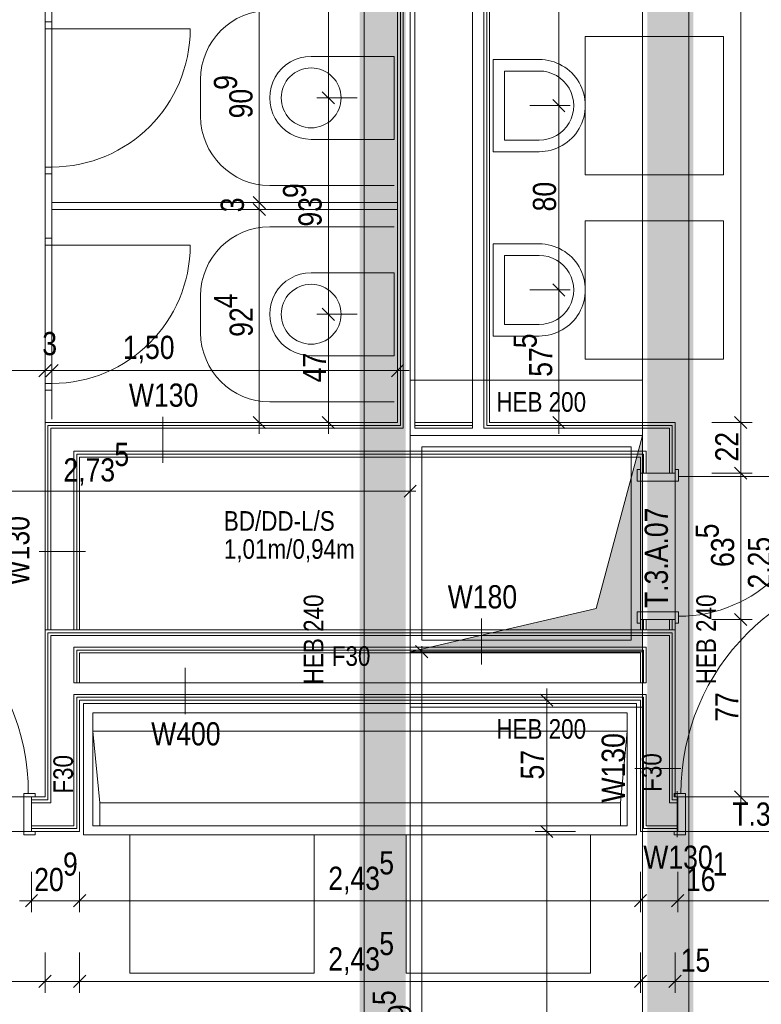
# Model space of a CAD drawing. Extents: x -620 to 3480, y 62 to 1112.
# Tile 64 of 76: x -408 to -343, y 628 to 713. Entities that reach past the tile are written whole.
import ezdxf
from ezdxf.lldxf.tags import DXFTag

# ---------------------------------------------------------------- set-up
doc = ezdxf.new("R2010")
doc.units = 0
doc.layers.get('0').update_dxf_attribs({"lineweight": 13})
for name, color, linetype, lineweight, true_color in [('00 -Bauelemente -Dämmung innen', 7, 'Continuous', 9, 0xff7fe6), ('00 -Bauelemente -Gipskarton', 7, 'Continuous', 9, 0xff7fe6), ('30 -34 Innenwände- 2 nichttragend', 7, 'Continuous', 18, 0xff7fe6), ('30 -34 Innenwände- 4 Türen_Fenster', 7, 'Continuous', 15, 0x9955ff), ('30 -35 Decken- 11 Durchbruch', 5, 'Continuous', 15, 0x0000ff), ('40 -41 Abwasser_Wasser_Gas- 1 Abwasser + sanitäre Anlagen', 7, 'Continuous', 9, 0xff6633), ('60 -61 Ausstattung -1 Möbel -verdeckt', 9, 'fein_strichliert-A06GA2HV8I', 13, 0x808080), ('70 -72 Beschriftung- 1 Beschriftung allgemein', 7, 'Continuous', 9, 0xff6633), ('70 -76 Bemaßung- 2 Allgemein', 7, 'Continuous', 5, 0x6666cc), ('iwb_Schraffur_Unterzug', 7, 'Continuous', 5, 0xffffcc)]:
    doc.layers.add(name, color=color, linetype=linetype, lineweight=lineweight, true_color=true_color)
for name, color, linetype, lineweight in [('30 -35 Decken- 1 Konstruktion-Träger- Stahl Hohlprofil', 7, 'grob-A06GA2HT8I', 9), ('70 -75 Raumstempel- 3 Wandstempel', 7, 'Continuous', 50), ('Keine', 7, 'Continuous', 9)]:
    doc.layers.add(name, color=color, linetype=linetype, lineweight=lineweight)
doc.styles.get("Standard").update_dxf_attribs({"font": 'ARIALN.TTF'})
tags = doc.linetypes.add('fein_strichliert-A06GA2HV8I', pattern=[4, 1, -2, 1]).pattern_tags.tags
tags[8:9] = [DXFTag(74, 4), DXFTag(75, 0), DXFTag(340, '0'), DXFTag(46, 0.0), DXFTag(50, 0.0), DXFTag(44, 0.0), DXFTag(45, 0.0)]
tags[6:7] = [DXFTag(74, 4), DXFTag(75, 0), DXFTag(340, '0'), DXFTag(46, 0.0), DXFTag(50, 0.0), DXFTag(44, 0.0), DXFTag(45, 0.0)]
tags[4:5] = [DXFTag(74, 4), DXFTag(75, 0), DXFTag(340, '0'), DXFTag(46, 0.0), DXFTag(50, 0.0), DXFTag(44, 0.0), DXFTag(45, 0.0)]
tags = doc.linetypes.add('grob-A06GA2HT8I', pattern=[14, 3, -8, 3]).pattern_tags.tags
tags[8:9] = [DXFTag(74, 4), DXFTag(75, 0), DXFTag(340, '0'), DXFTag(46, 0.0), DXFTag(50, 0.0), DXFTag(44, 0.0), DXFTag(45, 0.0)]
tags[6:7] = [DXFTag(74, 4), DXFTag(75, 0), DXFTag(340, '0'), DXFTag(46, 0.0), DXFTag(50, 0.0), DXFTag(44, 0.0), DXFTag(45, 0.0)]
tags[4:5] = [DXFTag(74, 4), DXFTag(75, 0), DXFTag(340, '0'), DXFTag(46, 0.0), DXFTag(50, 0.0), DXFTag(44, 0.0), DXFTag(45, 0.0)]

# ---------------------------------------------------------------- blocks, each defined once
blk = doc.blocks.new('Referenz-A06GA2HW8I')
at = {"layer": '00 -Bauelemente -Dämmung innen', "color": 0, "linetype": 'Continuous', "lineweight": -2, "ltscale": 0.13}
for p, q in [((-374.585, 772.68), (-374.585, 678.03)), ((-373.585, 772.18), (-373.585, 678.28)), ((-368.585, 678.28), (-368.585, 768.18)), ((-367.585, 677.78), (-367.585, 767.18)), ((-405.185, 677.78), (-374.585, 677.78)), ((-405.185, 677.78), (-405.185, 660.28)), ((-374.585, 678.03), (-374.585, 677.78)), ((-373.585, 678.28), (-373.585, 677.78)), ((-373.585, 677.78), (-368.585, 677.78)), ((-368.585, 677.78), (-368.585, 678.28)), ((-367.585, 677.78), (-351.485, 677.78)), ((-351.485, 677.78), (-351.485, 673.88)), ((-403.185, 675.78), (-353.485, 675.78)), ((-403.185, 675.78), (-403.185, 660.28)), ((-353.485, 675.78), (-353.485, 673.88)), ((-353.485, 661.18), (-353.485, 660.28)), ((-351.485, 661.18), (-351.485, 660.28)), ((-405.185, 659.78), (-351.485, 659.78)), ((-405.185, 659.78), (-405.185, 645.28)), ((-351.485, 659.78), (-351.485, 645.28)), ((-403.185, 658.78), (-403.185, 655.68)), ((-403.185, 658.78), (-353.485, 658.78)), ((-353.485, 658.78), (-353.485, 655.68)), ((-403.185, 655.68), (-402.685, 655.68)), ((-402.685, 655.68), (-353.985, 655.68)), ((-353.985, 655.68), (-353.485, 655.68)), ((-403.185, 654.68), (-353.485, 654.68)), ((-403.185, 654.68), (-403.185, 643.28)), ((-353.485, 654.68), (-353.485, 643.28)), ((-406.86, 645.28), (-405.185, 645.28)), ((-351.485, 645.28), (-350.76, 645.28)), ((-406.86, 643.28), (-403.185, 643.28)), ((-353.485, 643.28), (-350.76, 643.28))]:
    blk.add_line(p, q, dxfattribs=at)
at = {"layer": '00 -Bauelemente -Gipskarton', "color": 0, "linetype": 'Continuous', "lineweight": -2, "ltscale": 0.13}
for p, q in [((-374.585, 772.68), (-374.585, 678.03)), ((-375.085, 772.18), (-375.085, 678.28)), ((-374.835, 772.43), (-374.835, 678.28)), ((-367.585, 677.78), (-367.585, 767.18)), ((-367.335, 678.03), (-367.335, 766.93)), ((-367.085, 678.28), (-367.085, 766.68)), ((-405.685, 678.28), (-405.685, 660.28)), ((-405.685, 678.28), (-375.085, 678.28)), ((-405.435, 678.03), (-374.835, 678.03)), ((-405.435, 678.03), (-405.435, 660.28)), ((-405.185, 677.78), (-405.185, 660.28)), ((-405.185, 677.78), (-374.585, 677.78)), ((-374.835, 678.28), (-374.835, 678.03)), ((-373.585, 678.28), (-368.585, 678.28)), ((-373.585, 678.03), (-368.585, 678.03)), ((-373.585, 677.78), (-368.585, 677.78)), ((-367.585, 677.78), (-351.485, 677.78)), ((-367.335, 678.03), (-351.235, 678.03)), ((-367.085, 678.28), (-350.985, 678.28)), ((-351.485, 677.78), (-351.485, 673.88)), ((-351.235, 678.03), (-351.235, 673.88)), ((-350.985, 678.28), (-350.985, 673.88)), ((-403.185, 675.78), (-403.185, 660.28)), ((-403.185, 675.78), (-353.485, 675.78)), ((-402.935, 675.53), (-402.935, 660.28)), ((-402.935, 675.53), (-353.735, 675.53)), ((-402.685, 675.28), (-353.985, 675.28)), ((-402.685, 675.28), (-402.685, 660.28)), ((-353.985, 675.28), (-353.985, 673.88)), ((-353.735, 675.53), (-353.735, 673.88)), ((-353.485, 675.78), (-353.485, 673.88)), ((-353.985, 661.18), (-353.985, 660.28)), ((-353.735, 661.18), (-353.735, 660.28)), ((-353.485, 661.18), (-353.485, 660.28)), ((-351.485, 661.18), (-351.485, 660.28)), ((-351.235, 661.18), (-351.235, 660.28)), ((-350.985, 661.18), (-350.985, 660.28)), ((-405.685, 660.28), (-350.985, 660.28)), ((-405.685, 660.28), (-405.685, 645.78)), ((-405.435, 660.03), (-351.235, 660.03)), ((-405.435, 660.03), (-405.435, 645.53)), ((-405.185, 659.78), (-405.185, 645.28)), ((-405.185, 659.78), (-351.485, 659.78)), ((-351.485, 659.78), (-351.485, 645.28)), ((-351.235, 660.03), (-351.235, 645.53)), ((-350.985, 660.28), (-350.985, 645.78)), ((-403.185, 658.78), (-353.485, 658.78)), ((-403.185, 658.78), (-403.185, 655.68)), ((-402.935, 658.53), (-402.935, 655.68)), ((-402.935, 658.53), (-353.735, 658.53)), ((-402.685, 658.28), (-402.685, 655.68)), ((-402.685, 658.28), (-353.985, 658.28)), ((-353.985, 658.28), (-353.985, 655.68)), ((-353.735, 658.53), (-353.735, 655.68)), ((-353.485, 658.78), (-353.485, 655.68)), ((-403.185, 654.68), (-353.485, 654.68)), ((-403.185, 654.68), (-403.185, 643.28)), ((-353.485, 654.68), (-353.485, 643.28)), ((-402.935, 654.43), (-402.935, 643.03)), ((-402.935, 654.43), (-353.735, 654.43)), ((-402.685, 654.18), (-402.685, 642.78)), ((-402.685, 654.18), (-353.985, 654.18)), ((-353.985, 654.18), (-353.985, 642.78)), ((-353.735, 654.43), (-353.735, 643.03)), ((-406.86, 645.78), (-405.685, 645.78)), ((-406.86, 645.53), (-405.435, 645.53)), ((-406.86, 645.28), (-405.185, 645.28)), ((-351.485, 645.28), (-350.76, 645.28)), ((-351.235, 645.53), (-350.76, 645.53)), ((-350.985, 645.78), (-350.76, 645.78)), ((-406.86, 643.28), (-403.185, 643.28)), ((-406.86, 643.03), (-402.935, 643.03)), ((-406.86, 642.78), (-402.685, 642.78)), ((-353.985, 642.78), (-350.76, 642.78)), ((-353.735, 643.03), (-350.76, 643.03)), ((-353.485, 643.28), (-350.76, 643.28))]:
    blk.add_line(p, q, dxfattribs=at)
at = {"layer": '30 -34 Innenwände- 2 nichttragend', "color": 0, "linetype": 'Continuous', "lineweight": -2, "ltscale": 0.13}
for p, q in [((-375.085, 772.18), (-375.085, 678.28)), ((-373.585, 772.18), (-373.585, 678.28)), ((-368.585, 678.28), (-368.585, 768.18)), ((-367.085, 678.28), (-367.085, 766.68)), ((-405.685, 718.63), (-405.685, 713.05)), ((-405.085, 715.54), (-405.085, 713.05)), ((-405.685, 713.05), (-405.085, 713.05)), ((-405.685, 713.05), (-405.085, 713.05)), ((-405.685, 699.85), (-405.685, 694.27)), ((-405.685, 699.85), (-405.085, 699.85)), ((-405.685, 699.85), (-405.085, 699.85)), ((-405.085, 699.85), (-405.085, 694.27)), ((-405.085, 697.36), (-375.085, 697.36)), ((-405.085, 696.76), (-375.085, 696.76)), ((-405.685, 694.27), (-405.085, 694.27)), ((-405.685, 694.27), (-405.085, 694.27)), ((-405.685, 681.07), (-405.085, 681.07)), ((-405.685, 681.07), (-405.085, 681.07)), ((-405.685, 681.07), (-405.685, 678.28)), ((-405.085, 681.07), (-405.085, 678.58)), ((-405.685, 678.28), (-405.685, 660.28)), ((-405.685, 678.28), (-375.085, 678.28)), ((-373.585, 678.28), (-368.585, 678.28)), ((-366.785, 678.28), (-350.985, 678.28)), ((-350.985, 678.28), (-350.985, 673.88)), ((-402.685, 675.28), (-402.685, 660.28)), ((-402.685, 675.28), (-353.985, 675.28)), ((-353.985, 675.28), (-353.985, 673.88)), ((-353.985, 673.88), (-353.985, 674.2)), ((-350.985, 673.88), (-350.985, 674.2)), ((-353.985, 661.18), (-353.985, 660.86)), ((-353.985, 661.18), (-353.985, 660.28)), ((-350.985, 661.18), (-350.985, 660.28)), ((-350.985, 661.18), (-350.985, 660.86)), ((-405.685, 660.28), (-405.685, 645.78)), ((-405.685, 660.28), (-350.985, 660.28)), ((-350.985, 660.28), (-350.985, 645.78)), ((-402.685, 658.28), (-402.685, 655.68)), ((-402.685, 658.28), (-353.985, 658.28)), ((-353.985, 658.28), (-353.985, 655.68)), ((-402.685, 655.68), (-353.985, 655.68)), ((-402.685, 654.18), (-402.685, 642.78)), ((-402.685, 654.18), (-353.985, 654.18)), ((-353.985, 654.18), (-353.985, 642.78)), ((-406.86, 645.78), (-406.54, 645.78)), ((-406.86, 645.78), (-405.685, 645.78)), ((-350.76, 645.78), (-351.08, 645.78)), ((-350.985, 645.78), (-350.76, 645.78)), ((-406.86, 642.78), (-402.685, 642.78)), ((-406.86, 642.78), (-406.54, 642.78)), ((-353.985, 642.78), (-350.76, 642.78)), ((-350.76, 642.78), (-351.08, 642.78))]:
    blk.add_line(p, q, dxfattribs=at)
at = {"layer": '30 -34 Innenwände- 4 Türen_Fenster', "color": 0, "lineweight": -2}
for p, q in [((-405.685, 712.45), (-405.685, 713.05)), ((-405.685, 713.05), (-405.085, 713.05)), ((-405.085, 713.05), (-405.085, 712.45)), ((-405.085, 712.45), (-405.685, 712.45)), ((-405.685, 699.85), (-405.685, 700.45)), ((-405.685, 700.45), (-405.085, 700.45)), ((-405.085, 699.85), (-405.685, 699.85)), ((-405.085, 700.45), (-405.085, 699.85)), ((-405.685, 693.67), (-405.685, 694.27)), ((-405.685, 694.27), (-405.085, 694.27)), ((-405.085, 694.27), (-405.085, 693.67)), ((-405.085, 693.67), (-405.685, 693.67)), ((-405.685, 681.07), (-405.685, 681.67)), ((-405.685, 681.67), (-405.085, 681.67)), ((-405.085, 681.07), (-405.685, 681.07)), ((-405.085, 681.67), (-405.085, 681.07))]:
    blk.add_line(p, q, dxfattribs=at)
at = {"layer": '30 -34 Innenwände- 4 Türen_Fenster', "color": 0, "linetype": 'Continuous', "lineweight": -2, "ltscale": 0.13}
for p, q in [((-405.685, 712.45), (-405.085, 712.45)), ((-405.685, 700.45), (-405.685, 712.45)), ((-405.685, 712.45), (-405.685, 700.45)), ((-405.085, 712.45), (-405.085, 700.45)), ((-405.085, 712.45), (-405.085, 700.45)), ((-405.085, 700.45), (-405.685, 700.45)), ((-405.685, 693.67), (-405.085, 693.67)), ((-405.685, 681.67), (-405.685, 693.67)), ((-405.685, 693.67), (-405.685, 681.67)), ((-405.085, 693.67), (-405.085, 681.67)), ((-405.085, 693.67), (-405.085, 681.67)), ((-405.085, 681.67), (-405.685, 681.67)), ((-353.985, 674.2), (-354.285, 674.2)), ((-354.285, 674.2), (-354.285, 673.2)), ((-353.985, 673.88), (-353.985, 674.2)), ((-350.685, 674.2), (-350.985, 674.2)), ((-350.985, 674.2), (-350.985, 673.88)), ((-350.685, 673.6), (-350.685, 674.2)), ((-350.985, 673.88), (-353.985, 673.88)), ((-350.685, 673.2), (-350.685, 673.6)), ((-354.285, 673.2), (-350.685, 673.2)), ((-354.285, 660.86), (-354.285, 661.86)), ((-354.285, 661.86), (-350.685, 661.86)), ((-350.685, 661.86), (-350.685, 661.46)), ((-350.685, 661.46), (-350.685, 660.86)), ((-353.985, 660.86), (-354.285, 660.86)), ((-350.985, 661.18), (-353.985, 661.18)), ((-353.985, 661.18), (-353.985, 660.86)), ((-350.985, 660.86), (-350.985, 661.18)), ((-350.685, 660.86), (-350.985, 660.86)), ((-407.54, 642.48), (-407.54, 646.08)), ((-407.54, 646.08), (-407.14, 646.08)), ((-407.14, 646.08), (-406.54, 646.08)), ((-406.54, 646.08), (-406.54, 645.78)), ((-350.48, 646.08), (-351.08, 646.08)), ((-351.08, 646.08), (-351.08, 645.78)), ((-350.08, 646.08), (-350.48, 646.08)), ((-350.08, 642.48), (-350.08, 646.08)), ((-406.54, 645.78), (-406.86, 645.78)), ((-406.86, 645.78), (-406.86, 642.78)), ((-351.08, 645.78), (-350.76, 645.78)), ((-350.76, 645.78), (-350.76, 642.78)), ((-406.86, 642.78), (-406.54, 642.78)), ((-406.54, 642.78), (-406.54, 642.48)), ((-351.08, 642.78), (-351.08, 642.48)), ((-350.76, 642.78), (-351.08, 642.78)), ((-406.54, 642.48), (-407.54, 642.48)), ((-351.08, 642.48), (-350.08, 642.48))]:
    blk.add_line(p, q, dxfattribs=at)
at = {"layer": '30 -34 Innenwände- 4 Türen_Fenster', "color": 0, "linetype": 'grob-A06GA2HT8I', "lineweight": -2, "ltscale": 0.13}
for p, q in [((-405.085, 712.45), (-393.085, 712.45)), ((-405.085, 693.67), (-393.085, 693.67)), ((-353.985, 673.88), (-353.985, 661.18)), ((-350.985, 673.88), (-350.985, 661.18)), ((-350.685, 673.6), (-338.545, 673.6)), ((-427.06, 645.78), (-406.86, 645.78)), ((-350.76, 645.78), (-330.56, 645.78)), ((-427.06, 642.78), (-406.86, 642.78)), ((-350.76, 642.78), (-330.56, 642.78))]:
    blk.add_line(p, q, dxfattribs=at)
for centre, major_axis in [((-405.085, 712.45), (0, -12)), ((-405.085, 693.67), (0, -12)), ((-350.685, 673.6), (0, -12.14)), ((-426.78, 646.08), (19.64, 0)), ((-330.84, 646.08), (0, 19.64)), ((-329.485, 611.88), (0, 18))]:
    blk.add_ellipse(centre, major_axis=major_axis, ratio=1, start_param=0, end_param=1.570796, dxfattribs=at)
at = {"layer": '30 -35 Decken- 1 Konstruktion-Träger- Stahl Hohlprofil', "color": 0, "linetype": 'grob-A06GA2HT8I', "lineweight": -2, "ltscale": 0.13}
for p, q in [((-377.984, 609.48), (-377.984, 768.48)), ((-373.984, 768.48), (-373.984, 609.48)), ((-353.804, 609.48), (-353.804, 768.48)), ((-349.804, 768.48), (-349.804, 609.48)), ((-373.985, 681.96), (-353.804, 681.96)), ((-373.985, 677.16), (-373.985, 681.96)), ((-353.804, 681.96), (-353.804, 677.16)), ((-353.804, 677.16), (-373.985, 677.16)), ((-373.985, 658.38), (-353.804, 658.38)), ((-373.985, 653.58), (-373.985, 658.38)), ((-353.804, 658.38), (-353.804, 653.58)), ((-353.804, 653.58), (-373.985, 653.58))]:
    blk.add_line(p, q, dxfattribs=at)
at = {"layer": '30 -35 Decken- 11 Durchbruch', "color": 0, "linetype": 'Continuous', "lineweight": -2, "ltscale": 0.13}
for p, q in [((-373.985, 658.38), (-373.985, 677.16)), ((-373.985, 677.16), (-353.805, 677.16)), ((-353.805, 677.16), (-357.841, 662.136)), ((-353.805, 677.16), (-357.841, 662.136)), ((-353.805, 658.38), (-353.805, 677.16)), ((-357.841, 662.136), (-373.985, 658.38)), ((-357.841, 662.136), (-373.985, 658.38)), ((-373.985, 658.38), (-353.805, 658.38))]:
    blk.add_line(p, q, dxfattribs=at)
at = {"layer": '30 -35 Decken- 11 Durchbruch', "color": 0, "linetype": 'grob-A06GA2HT8I', "lineweight": -2, "ltscale": 0.13}
for p, q in [((-372.985, 676.18), (-354.805, 676.18)), ((-372.985, 659.38), (-372.985, 676.18)), ((-354.805, 676.18), (-354.805, 659.38)), ((-354.805, 659.38), (-372.985, 659.38))]:
    blk.add_line(p, q, dxfattribs=at)
at = {"layer": '30 -35 Decken- 11 Durchbruch', "color": 0, "lineweight": -2}
for points in [[(-353.805, 658.38), (-357.841, 662.136), (-353.805, 677.16)], [(-357.841, 658.38), (-373.985, 658.38), (-357.841, 662.136)], [(-357.841, 658.38), (-357.841, 662.136), (-353.805, 658.38)]]:
    blk.add_solid(points, dxfattribs=at)
at = {"layer": '40 -41 Abwasser_Wasser_Gas- 1 Abwasser + sanitäre Anlagen', "color": 0, "linetype": 'Continuous', "lineweight": -2, "ltscale": 0.13}
for p, q in [((-382.585, 710.05), (-375.385, 710.05)), ((-375.385, 710.05), (-375.385, 702.85)), ((-362.785, 709.78), (-366.785, 709.78)), ((-366.785, 709.78), (-366.785, 701.78)), ((-384.423, 708.289), (-384.234, 708.46)), ((-384.234, 708.46), (-384.029, 708.612)), ((-384.029, 708.612), (-383.81, 708.743)), ((-383.81, 708.743), (-383.58, 708.852)), ((-383.58, 708.852), (-383.339, 708.938)), ((-383.339, 708.938), (-383.092, 709)), ((-383.092, 709), (-382.84, 709.038)), ((-382.84, 709.038), (-382.585, 709.05)), ((-382.585, 709.05), (-382.33, 709.038)), ((-382.33, 709.038), (-382.078, 709)), ((-382.078, 709), (-381.83, 708.938)), ((-381.83, 708.938), (-381.59, 708.852)), ((-381.59, 708.852), (-381.359, 708.743)), ((-381.359, 708.743), (-381.14, 708.612)), ((-381.14, 708.612), (-380.935, 708.46)), ((-380.935, 708.46), (-380.746, 708.289)), ((-362.785, 708.78), (-365.785, 708.78)), ((-365.785, 708.78), (-365.785, 702.78)), ((-384.987, 707.445), (-384.878, 707.676)), ((-384.878, 707.676), (-384.747, 707.895)), ((-384.747, 707.895), (-384.595, 708.1)), ((-384.595, 708.1), (-384.423, 708.289)), ((-380.746, 708.289), (-380.575, 708.1)), ((-380.575, 708.1), (-380.423, 707.895)), ((-380.423, 707.895), (-380.292, 707.676)), ((-380.292, 707.676), (-380.183, 707.445)), ((-385.185, 706.45), (-385.172, 706.705)), ((-385.172, 706.705), (-385.135, 706.957)), ((-385.135, 706.957), (-385.073, 707.205)), ((-385.073, 707.205), (-384.987, 707.445)), ((-380.183, 707.445), (-380.097, 707.205)), ((-380.097, 707.205), (-380.035, 706.957)), ((-380.035, 706.957), (-379.997, 706.705)), ((-379.997, 706.705), (-379.985, 706.45)), ((-385.172, 706.195), (-385.185, 706.45)), ((-385.135, 705.943), (-385.172, 706.195)), ((-385.073, 705.695), (-385.135, 705.943)), ((-380.035, 705.943), (-380.097, 705.695)), ((-379.997, 706.195), (-380.035, 705.943)), ((-379.985, 706.45), (-379.997, 706.195)), ((-384.987, 705.455), (-385.073, 705.695)), ((-384.878, 705.225), (-384.987, 705.455)), ((-384.747, 705.006), (-384.878, 705.225)), ((-384.595, 704.801), (-384.747, 705.006)), ((-380.423, 705.006), (-380.575, 704.801)), ((-380.292, 705.225), (-380.423, 705.006)), ((-380.183, 705.455), (-380.292, 705.225)), ((-380.097, 705.695), (-380.183, 705.455)), ((-384.423, 704.612), (-384.595, 704.801)), ((-384.234, 704.44), (-384.423, 704.612)), ((-384.029, 704.288), (-384.234, 704.44)), ((-383.81, 704.157), (-384.029, 704.288)), ((-383.58, 704.048), (-383.81, 704.157)), ((-381.359, 704.157), (-381.59, 704.048)), ((-381.14, 704.288), (-381.359, 704.157)), ((-380.935, 704.44), (-381.14, 704.288)), ((-380.746, 704.612), (-380.935, 704.44)), ((-380.575, 704.801), (-380.746, 704.612)), ((-383.339, 703.962), (-383.58, 704.048)), ((-383.092, 703.9), (-383.339, 703.962)), ((-382.84, 703.863), (-383.092, 703.9)), ((-382.585, 703.85), (-382.84, 703.863)), ((-382.33, 703.863), (-382.585, 703.85)), ((-382.078, 703.9), (-382.33, 703.863)), ((-381.83, 703.962), (-382.078, 703.9)), ((-381.59, 704.048), (-381.83, 703.962)), ((-375.385, 702.85), (-382.585, 702.85)), ((-365.785, 702.78), (-362.785, 702.78)), ((-366.785, 701.78), (-362.785, 701.78)), ((-362.785, 693.78), (-366.785, 693.78)), ((-366.785, 693.78), (-366.785, 685.78)), ((-362.785, 692.78), (-365.785, 692.78)), ((-365.785, 692.78), (-365.785, 686.78)), ((-375.385, 691.27), (-382.585, 691.27)), ((-375.385, 684.07), (-375.385, 691.27)), ((-384.423, 689.509), (-384.234, 689.68)), ((-384.234, 689.68), (-384.029, 689.832)), ((-384.029, 689.832), (-383.81, 689.963)), ((-383.81, 689.963), (-383.58, 690.072)), ((-383.58, 690.072), (-383.339, 690.158)), ((-383.339, 690.158), (-383.092, 690.22)), ((-383.092, 690.22), (-382.84, 690.258)), ((-382.84, 690.258), (-382.585, 690.27)), ((-382.585, 690.27), (-382.33, 690.258)), ((-382.33, 690.258), (-382.078, 690.22)), ((-382.078, 690.22), (-381.83, 690.158)), ((-381.83, 690.158), (-381.59, 690.072)), ((-381.59, 690.072), (-381.359, 689.963)), ((-381.359, 689.963), (-381.14, 689.832)), ((-381.14, 689.832), (-380.935, 689.68)), ((-380.935, 689.68), (-380.746, 689.509)), ((-384.987, 688.665), (-384.878, 688.896)), ((-384.878, 688.896), (-384.747, 689.115)), ((-384.747, 689.115), (-384.595, 689.32)), ((-384.595, 689.32), (-384.423, 689.509)), ((-380.746, 689.509), (-380.575, 689.32)), ((-380.575, 689.32), (-380.423, 689.115)), ((-380.423, 689.115), (-380.292, 688.896)), ((-380.292, 688.896), (-380.183, 688.665)), ((-385.185, 687.67), (-385.172, 687.925)), ((-385.172, 687.925), (-385.135, 688.177)), ((-385.135, 688.177), (-385.073, 688.425)), ((-385.073, 688.425), (-384.987, 688.665)), ((-380.183, 688.665), (-380.097, 688.425)), ((-380.097, 688.425), (-380.035, 688.177)), ((-380.035, 688.177), (-379.997, 687.925)), ((-379.997, 687.925), (-379.985, 687.67)), ((-385.172, 687.415), (-385.185, 687.67)), ((-385.135, 687.163), (-385.172, 687.415)), ((-385.073, 686.915), (-385.135, 687.163)), ((-380.035, 687.163), (-380.097, 686.915)), ((-379.997, 687.415), (-380.035, 687.163)), ((-379.985, 687.67), (-379.997, 687.415)), ((-384.987, 686.675), (-385.073, 686.915)), ((-384.878, 686.445), (-384.987, 686.675)), ((-384.747, 686.226), (-384.878, 686.445)), ((-384.595, 686.021), (-384.747, 686.226)), ((-380.423, 686.226), (-380.575, 686.021)), ((-380.292, 686.445), (-380.423, 686.226)), ((-380.183, 686.675), (-380.292, 686.445)), ((-380.097, 686.915), (-380.183, 686.675)), ((-365.785, 686.78), (-362.785, 686.78)), ((-384.423, 685.832), (-384.595, 686.021)), ((-384.234, 685.66), (-384.423, 685.832)), ((-384.029, 685.508), (-384.234, 685.66)), ((-383.81, 685.377), (-384.029, 685.508)), ((-383.58, 685.268), (-383.81, 685.377)), ((-381.359, 685.377), (-381.59, 685.268)), ((-381.14, 685.508), (-381.359, 685.377)), ((-380.935, 685.66), (-381.14, 685.508)), ((-380.746, 685.832), (-380.935, 685.66)), ((-380.575, 686.021), (-380.746, 685.832)), ((-366.785, 685.78), (-362.785, 685.78)), ((-383.339, 685.182), (-383.58, 685.268)), ((-383.092, 685.12), (-383.339, 685.182)), ((-382.84, 685.083), (-383.092, 685.12)), ((-382.585, 685.07), (-382.84, 685.083)), ((-382.33, 685.083), (-382.585, 685.07)), ((-382.078, 685.12), (-382.33, 685.083)), ((-381.83, 685.182), (-382.078, 685.12)), ((-381.59, 685.268), (-381.83, 685.182)), ((-382.585, 684.07), (-375.385, 684.07)), ((-402.335, 642.48), (-402.335, 653.88)), ((-402.335, 653.88), (-354.335, 653.88)), ((-354.335, 653.88), (-354.335, 642.48)), ((-401.535, 643.28), (-401.535, 653.08)), ((-401.535, 653.08), (-355.135, 653.08)), ((-355.135, 653.08), (-355.135, 643.28)), ((-355.135, 651.48), (-401.535, 651.48)), ((-355.735, 645.28), (-400.935, 645.28)), ((-355.135, 643.28), (-401.535, 643.28)), ((-354.335, 642.48), (-402.335, 642.48))]:
    blk.add_line(p, q, dxfattribs=at)
for centre, major_axis in [((-382.585, 706.45), (0, 3.6)), ((-362.785, 705.78), (0, -4)), ((-362.785, 705.78), (0, -3)), ((-362.785, 689.78), (0, -4)), ((-362.785, 689.78), (0, -3)), ((-382.585, 687.67), (0, 3.6))]:
    blk.add_ellipse(centre, major_axis=major_axis, ratio=1, start_param=0, end_param=3.141593, dxfattribs=at)
at = {"layer": '60 -61 Ausstattung -1 Möbel -verdeckt', "color": 0, "linetype": 'fein_strichliert-A06GA2HV8I', "lineweight": -2, "ltscale": 0.13}
for p, q in [((-358.785, 699.78), (-358.785, 711.78)), ((-358.785, 711.78), (-346.785, 711.78)), ((-346.785, 711.78), (-346.785, 699.78)), ((-392.185, 708.05), (-392.185, 704.85)), ((-346.785, 699.78), (-358.785, 699.78)), ((-386.185, 698.85), (-375.385, 698.85)), ((-358.785, 683.78), (-358.785, 695.78)), ((-358.785, 695.78), (-346.785, 695.78)), ((-346.785, 695.78), (-346.785, 683.78)), ((-386.185, 695.27), (-375.385, 695.27)), ((-392.185, 686.07), (-392.185, 689.27)), ((-346.785, 683.78), (-358.785, 683.78)), ((-375.385, 680.07), (-386.185, 680.07)), ((-398.335, 630.48), (-398.335, 642.48)), ((-398.335, 642.48), (-382.335, 642.48)), ((-382.335, 642.48), (-382.335, 630.48)), ((-374.335, 630.48), (-374.335, 642.48)), ((-374.335, 642.48), (-358.335, 642.48)), ((-358.335, 642.48), (-358.335, 630.48)), ((-382.335, 630.48), (-398.335, 630.48)), ((-358.335, 630.48), (-374.335, 630.48))]:
    blk.add_line(p, q, dxfattribs=at)
for centre, major_axis in [((-386.185, 708.05), (0, 6)), ((-386.185, 704.85), (-6, 0)), ((-386.185, 689.27), (0, 6)), ((-386.185, 686.07), (-6, 0))]:
    blk.add_ellipse(centre, major_axis=major_axis, ratio=1, start_param=0, end_param=1.570796, dxfattribs=at)
at = {"layer": '70 -72 Beschriftung- 1 Beschriftung allgemein', "color": 0, "linetype": 'Continuous', "lineweight": -2, "ltscale": 0.13}
for p, q in [((-401.535, 651.48), (-400.935, 645.28)), ((-355.135, 651.48), (-355.735, 645.28)), ((-400.935, 645.28), (-400.935, 643.28)), ((-355.735, 645.28), (-355.735, 643.28))]:
    blk.add_line(p, q, dxfattribs=at)
at = {"layer": '70 -75 Raumstempel- 3 Wandstempel', "color": 0, "linetype": 'Continuous', "lineweight": -2, "ltscale": 0.13}
for p, q in [((-395.465, 678.78), (-395.465, 674.78)), ((-406.185, 667.077), (-402.185, 667.077)), ((-367.785, 661.28), (-367.785, 657.28)), ((-393.533, 652.98), (-393.533, 656.98)), ((-354.485, 648.238), (-350.485, 648.238)), ((-350.805, 642.28), (-350.805, 646.28))]:
    blk.add_line(p, q, dxfattribs=at)
at = {"layer": '70 -76 Bemaßung- 2 Allgemein', "color": 0, "linetype": 'Continuous', "lineweight": -2, "ltscale": 0.13}
for p, q in [((-345.285, 679.341), (-345.285, 765.62)), ((-361.085, 706.841), (-361.085, 735.32)), ((-381.085, 707.511), (-381.085, 724.17)), ((-387.085, 698.421), (-387.085, 714.48)), ((-380.554, 705.92), (-381.615, 706.981)), ((-381.615, 706.981), (-380.554, 705.92)), ((-381.085, 705.45), (-381.085, 707.511)), ((-381.085, 707.45), (-381.085, 705.39)), ((-361.085, 704.78), (-361.085, 706.841)), ((-361.085, 706.78), (-361.085, 704.72)), ((-378.585, 706.45), (-382.085, 706.45)), ((-378.585, 706.45), (-382.085, 706.45)), ((-360.554, 705.25), (-361.615, 706.311)), ((-361.615, 706.311), (-360.554, 705.25)), ((-381.085, 688.731), (-381.085, 705.39)), ((-363.585, 705.78), (-360.085, 705.78)), ((-363.585, 705.78), (-360.085, 705.78)), ((-361.085, 690.841), (-361.085, 704.72)), ((-387.085, 698.421), (-387.085, 699.481)), ((-387.085, 696.36), (-387.085, 698.421)), ((-387.085, 696.36), (-387.085, 698.421)), ((-384.585, 697.36), (-388.085, 697.36)), ((-384.585, 697.36), (-388.085, 697.36)), ((-386.554, 696.83), (-387.615, 697.891)), ((-386.554, 696.83), (-387.615, 697.891)), ((-387.615, 697.291), (-386.554, 696.23)), ((-387.615, 697.291), (-386.554, 696.23)), ((-387.085, 697.76), (-387.085, 695.7)), ((-387.085, 697.76), (-387.085, 695.7)), ((-387.085, 696.76), (-387.085, 697.36)), ((-384.585, 696.76), (-388.085, 696.76)), ((-384.585, 696.76), (-388.085, 696.76)), ((-387.085, 695.7), (-387.085, 694.639)), ((-387.085, 679.341), (-387.085, 695.7)), ((-361.085, 688.78), (-361.085, 690.841)), ((-361.085, 690.78), (-361.085, 688.72)), ((-363.585, 689.78), (-360.085, 689.78)), ((-363.585, 689.78), (-360.085, 689.78)), ((-360.554, 689.25), (-361.615, 690.311)), ((-361.615, 690.311), (-360.554, 689.25)), ((-381.085, 686.67), (-381.085, 688.731)), ((-361.085, 679.341), (-361.085, 688.72)), ((-380.554, 687.14), (-381.615, 688.201)), ((-381.615, 688.201), (-380.554, 687.14)), ((-381.085, 688.67), (-381.085, 686.61)), ((-378.585, 687.67), (-382.085, 687.67)), ((-378.585, 687.67), (-382.085, 687.67)), ((-381.085, 679.341), (-381.085, 686.61)), ((-405.685, 680.28), (-405.685, 683.78)), ((-405.685, 680.28), (-405.685, 683.78)), ((-405.085, 680.28), (-405.085, 683.78)), ((-405.085, 680.28), (-405.085, 683.78)), ((-375.085, 680.28), (-375.085, 683.78)), ((-406.745, 682.78), (-427.624, 682.78)), ((-406.745, 682.78), (-407.806, 682.78)), ((-404.685, 682.78), (-406.745, 682.78)), ((-404.685, 682.78), (-406.745, 682.78)), ((-405.154, 683.311), (-406.215, 682.25)), ((-405.154, 683.311), (-406.215, 682.25)), ((-406.085, 682.78), (-404.024, 682.78)), ((-406.085, 682.78), (-404.024, 682.78)), ((-405.085, 682.78), (-405.685, 682.78)), ((-405.615, 682.25), (-404.554, 683.311)), ((-405.615, 682.25), (-404.554, 683.311)), ((-404.024, 682.78), (-402.964, 682.78)), ((-376.145, 682.78), (-404.024, 682.78)), ((-374.085, 682.78), (-376.145, 682.78)), ((-374.554, 683.311), (-375.615, 682.25)), ((-387.085, 677.28), (-387.085, 679.341)), ((-381.085, 677.28), (-381.085, 679.341)), ((-361.085, 677.28), (-361.085, 679.341)), ((-345.285, 677.28), (-345.285, 679.341)), ((-386.554, 677.75), (-387.615, 678.811)), ((-380.554, 677.75), (-381.615, 678.811)), ((-360.554, 677.75), (-361.615, 678.811)), ((-344.754, 677.75), (-345.815, 678.811)), ((-345.815, 678.811), (-344.754, 677.75)), ((-345.285, 679.28), (-345.285, 677.22)), ((-384.585, 678.28), (-388.085, 678.28)), ((-378.585, 678.28), (-382.085, 678.28)), ((-363.585, 678.28), (-360.085, 678.28)), ((-347.785, 678.28), (-344.285, 678.28)), ((-347.785, 678.28), (-344.285, 678.28)), ((-345.285, 674.941), (-345.285, 677.22)), ((-373.985, 674.26), (-373.985, 671.321)), ((-344.754, 673.35), (-345.815, 674.411)), ((-345.815, 674.411), (-344.754, 673.35)), ((-345.285, 672.88), (-345.285, 674.941)), ((-345.285, 674.88), (-345.285, 672.82)), ((-347.785, 673.88), (-344.285, 673.88)), ((-347.785, 673.88), (-344.285, 673.88)), ((-373.454, 672.852), (-374.515, 671.79)), ((-345.285, 662.241), (-345.285, 672.82)), ((-375.045, 672.321), (-427.624, 672.321)), ((-373.485, 672.321), (-375.045, 672.321)), ((-345.285, 660.18), (-345.285, 662.241)), ((-344.754, 660.65), (-345.815, 661.711)), ((-345.815, 661.711), (-344.754, 660.65)), ((-345.285, 662.18), (-345.285, 660.12)), ((-347.785, 661.18), (-344.285, 661.18)), ((-347.785, 661.18), (-344.285, 661.18)), ((-345.285, 646.841), (-345.285, 660.12)), ((-373.515, 658.911), (-372.454, 657.85)), ((-372.984, 658.88), (-372.984, 657.32)), ((-370.985, 658.38), (-371.984, 658.38)), ((-372.984, 611.541), (-372.984, 657.32)), ((-362.665, 654.711), (-361.604, 653.65)), ((-362.135, 655.18), (-362.135, 653.12)), ((-359.635, 654.18), (-363.135, 654.18)), ((-362.135, 643.841), (-362.135, 653.12)), ((-344.754, 645.25), (-345.815, 646.311)), ((-345.285, 644.78), (-345.285, 646.841)), ((-347.785, 645.78), (-344.285, 645.78)), ((-362.135, 641.78), (-362.135, 643.841)), ((-362.135, 643.78), (-362.135, 641.72)), ((-359.635, 642.78), (-363.135, 642.78)), ((-359.635, 642.78), (-363.135, 642.78)), ((-361.604, 642.25), (-362.665, 643.311)), ((-362.665, 643.311), (-361.604, 642.25)), ((-362.135, 605.541), (-362.135, 641.72)), ((-406.86, 639.28), (-406.86, 635.78)), ((-406.86, 639.28), (-406.86, 635.78)), ((-402.685, 639.28), (-402.685, 635.78)), ((-402.685, 639.28), (-402.685, 635.78)), ((-353.985, 639.28), (-353.985, 635.78)), ((-353.985, 639.28), (-353.985, 635.78)), ((-350.76, 639.28), (-350.76, 635.78)), ((-350.76, 639.28), (-350.76, 635.78)), ((-405.86, 636.78), (-407.92, 636.78)), ((-407.86, 636.78), (-405.799, 636.78)), ((-406.329, 637.311), (-407.39, 636.25)), ((-407.39, 636.25), (-406.329, 637.311)), ((-403.745, 636.78), (-405.799, 636.78)), ((-401.685, 636.78), (-403.745, 636.78)), ((-403.685, 636.78), (-401.624, 636.78)), ((-402.154, 637.311), (-403.215, 636.25)), ((-403.215, 636.25), (-402.154, 637.311)), ((-355.045, 636.78), (-401.624, 636.78)), ((-355.045, 636.78), (-356.106, 636.78)), ((-352.985, 636.78), (-355.045, 636.78)), ((-352.985, 636.78), (-355.045, 636.78)), ((-353.454, 637.311), (-354.515, 636.25)), ((-353.454, 637.311), (-354.515, 636.25)), ((-350.76, 636.78), (-353.985, 636.78)), ((-351.76, 636.78), (-349.699, 636.78)), ((-351.76, 636.78), (-349.699, 636.78)), ((-351.29, 636.25), (-350.229, 637.311)), ((-351.29, 636.25), (-350.229, 637.311)), ((-349.699, 636.78), (-348.639, 636.78)), ((-331.62, 636.78), (-349.699, 636.78)), ((-405.685, 632.28), (-405.685, 628.78)), ((-405.685, 632.28), (-405.685, 628.78)), ((-402.685, 632.28), (-402.685, 628.78)), ((-402.685, 632.28), (-402.685, 628.78)), ((-353.985, 632.28), (-353.985, 628.78)), ((-353.985, 632.28), (-353.985, 628.78)), ((-350.985, 632.28), (-350.985, 628.78)), ((-350.985, 632.28), (-350.985, 628.78)), ((-406.745, 629.78), (-427.624, 629.78)), ((-406.745, 629.78), (-407.806, 629.78)), ((-404.685, 629.78), (-406.745, 629.78)), ((-404.685, 629.78), (-406.745, 629.78)), ((-405.154, 630.311), (-406.215, 629.25)), ((-405.154, 630.311), (-406.215, 629.25)), ((-402.685, 629.78), (-405.685, 629.78)), ((-403.685, 629.78), (-401.624, 629.78)), ((-403.685, 629.78), (-401.624, 629.78)), ((-403.215, 629.25), (-402.154, 630.311)), ((-403.215, 629.25), (-402.154, 630.311)), ((-401.624, 629.78), (-400.564, 629.78)), ((-355.045, 629.78), (-401.624, 629.78)), ((-355.045, 629.78), (-356.106, 629.78)), ((-352.985, 629.78), (-355.045, 629.78)), ((-352.985, 629.78), (-355.045, 629.78)), ((-353.454, 630.311), (-354.515, 629.25)), ((-353.454, 630.311), (-354.515, 629.25)), ((-350.985, 629.78), (-353.985, 629.78)), ((-351.985, 629.78), (-349.924, 629.78)), ((-351.985, 629.78), (-349.924, 629.78)), ((-351.515, 629.25), (-350.454, 630.311)), ((-351.515, 629.25), (-350.454, 630.311)), ((-349.924, 629.78), (-348.864, 629.78)), ((-329.045, 629.78), (-349.924, 629.78))]:
    blk.add_line(p, q, dxfattribs=at)
at = {"layer": '30 -35 Decken- 11 Durchbruch', "color": 0, "linetype": 'Continuous', "lineweight": -2, "ltscale": 0.13, "char_height": 1.7, "attachment_point": 1}
for s, insert in [('{\\fArial Narrow;BD/DD-L/S}', (-390.165, 670.585)), ('{\\fArial Narrow;1,01m/0,94m}', (-390.165, 668.149))]:
    blk.add_mtext(s, dxfattribs=dict(at, insert=insert))
at = {"layer": '70 -72 Beschriftung- 1 Beschriftung allgemein', "color": 0, "linetype": 'Continuous', "lineweight": -2, "ltscale": 0.13, "char_height": 1.7, "attachment_point": 1}
for insert in [(-366.506, 680.913), (-366.506, 652.536)]:
    blk.add_mtext('{\\fArial Narrow;HEB 200}', dxfattribs=dict(at, insert=insert))
at = {"layer": '70 -72 Beschriftung- 1 Beschriftung allgemein', "color": 0, "linetype": 'Continuous', "lineweight": -2, "ltscale": 0.13, "char_height": 1.7, "attachment_point": 1, "rotation": 90}
for insert in [(-383.229, 655.558), (-349.14, 655.558)]:
    blk.add_mtext('{\\fArial Narrow;HEB 240}', dxfattribs=dict(at, insert=insert))
at = {"layer": '70 -75 Raumstempel- 3 Wandstempel', "color": 0, "linetype": 'Continuous', "lineweight": -2, "ltscale": 0.13, "attachment_point": 1}
for s, insert, char_height in [('{\\fArial Narrow;W130}', (-398.407, 681.659), 2.01377), ('{\\fArial Narrow;W180}', (-370.727, 664.159), 2.01377), ('{\\fArial Narrow;F30}', (-380.795, 658.859), 1.7), ('{\\fArial Narrow;W400}', (-396.475, 652.268), 2.01377), ('{\\fArial Narrow;W130}', (-353.747, 641.564), 2.01377)]:
    blk.add_mtext(s, dxfattribs=dict(at, insert=insert, char_height=char_height))
at = {"layer": '70 -75 Raumstempel- 3 Wandstempel', "color": 0, "linetype": 'Continuous', "lineweight": -2, "ltscale": 0.13, "attachment_point": 1, "rotation": 90}
for s, insert, char_height in [('{\\fArial Narrow;W130}', (-409.063, 664.135), 2.01377), ('{\\fArial Narrow;W130}', (-357.363, 645.296), 2.01377), ('{\\fArial Narrow;F30}', (-404.964, 646.066), 1.7), ('{\\fArial Narrow;F30}', (-353.864, 646.222), 1.7)]:
    blk.add_mtext(s, dxfattribs=dict(at, insert=insert, char_height=char_height))
at = {"layer": '70 -76 Bemaßung- 2 Allgemein', "color": 0, "linetype": 'Continuous', "lineweight": -2, "ltscale": 0.13, "char_height": 2.01377, "attachment_point": 1, "rotation": 90}
for s, insert in [('{\\fArial Narrow;9}', (-391.031, 707.144)), ('{\\fArial Narrow;90}', (-389.689, 704.671)), ('{\\fArial Narrow;9}', (-385.031, 697.754)), ('{\\fArial Narrow;80}', (-363.336, 696.598)), ('{\\fArial Narrow;93}', (-383.689, 695.281)), ('{\\fArial Narrow;3}', (-390.436, 696.519)), ('{\\fArial Narrow;4}', (-391.009, 688.186)), ('{\\fArial Narrow;92}', (-389.666, 685.712)), ('{\\fArial Narrow;5}', (-365.013, 684.72)), ('{\\fArial Narrow;47}', (-383.299, 681.759)), ('{\\fArial Narrow;57}', (-363.67, 682.247)), ('{\\fArial Narrow;22}', (-347.503, 674.89)), ('{\\fArial Narrow;5}', (-349.213, 668.226)), ('{\\fArial Narrow;63}', (-347.87, 665.741)), ('{\\fArial Narrow;2,25}', (-344.666, 663.865)), ('{\\fArial Narrow;77}', (-347.499, 652.304)), ('{\\fArial Narrow;57}', (-364.382, 647.298)), ('{\\fArial Narrow;5}', (-377.252, 627.718)), ('{\\fArial Narrow;2,39}', (-375.91, 623.292))]:
    blk.add_mtext(s, dxfattribs=dict(at, insert=insert))
at = {"layer": '70 -76 Bemaßung- 2 Allgemein', "color": 0, "linetype": 'Continuous', "lineweight": -2, "ltscale": 0.13, "char_height": 2.01377, "attachment_point": 1}
for s, insert in [('{\\fArial Narrow;3}', (-405.926, 686.131)), ('{\\fArial Narrow;1,50}', (-398.933, 685.806)), ('{\\fArial Narrow;5}', (-399.669, 676.514)), ('{\\fArial Narrow;2,73}', (-404.095, 675.171)), ('{\\fArial Narrow;9}', (-404.128, 640.965)), ('{\\fArial Narrow;5}', (-376.669, 641.073)), ('{\\fArial Narrow;1}', (-347.723, 640.965)), ('{\\fArial Narrow;20}', (-406.63, 639.622)), ('{\\fArial Narrow;2,43}', (-381.095, 639.73)), ('{\\fArial Narrow;16}', (-350.044, 639.622)), ('{\\fArial Narrow;5}', (-376.669, 634.073)), ('{\\fArial Narrow;2,43}', (-381.095, 632.73)), ('{\\fArial Narrow;15}', (-350.499, 632.622))]:
    blk.add_mtext(s, dxfattribs=dict(at, insert=insert))
at = {"layer": 'Keine', "color": 0, "linetype": 'Continuous', "lineweight": -2, "ltscale": 0.13, "insert": (-353.624, 662.173), "char_height": 2.01377, "attachment_point": 1, "rotation": 90}
blk.add_mtext('{\\fArial Narrow;T.3.A.07}', dxfattribs=at)
at = {"layer": 'Keine', "color": 0, "linetype": 'Continuous', "lineweight": -2, "ltscale": 0.13, "insert": (-346.022, 645.301), "char_height": 2.01377, "attachment_point": 1}
blk.add_mtext('{\\fArial Narrow;T.3.A.06}', dxfattribs=at)
blk = doc.blocks.new('Referenz-A06GA2HY8I')
at = {"layer": 'iwb_Schraffur_Unterzug', "linetype": 'Continuous', "ltscale": 0.13}
for points in [[(-378.384, 609.48), (-378.384, 768.48), (-374.384, 609.48), (-374.384, 768.48)], [(-353.405, 609.48), (-353.405, 768.48), (-349.405, 609.48), (-349.405, 768.48)]]:
    blk.add_solid(points, dxfattribs=at)

msp = doc.modelspace()

# ---------------------------------------------------------------- block references
at = {"color": 8, "lineweight": 13, "ltscale": 0.13, "true_color": 0x808080}
msp.add_blockref('Referenz-A06GA2HW8I', (0, 0), dxfattribs=at)
at = {"color": 8, "lineweight": 25, "ltscale": 0.25, "true_color": 0x808080}
msp.add_blockref('Referenz-A06GA2HY8I', (0, 0), dxfattribs=at)

doc.saveas('drawing.dxf')
